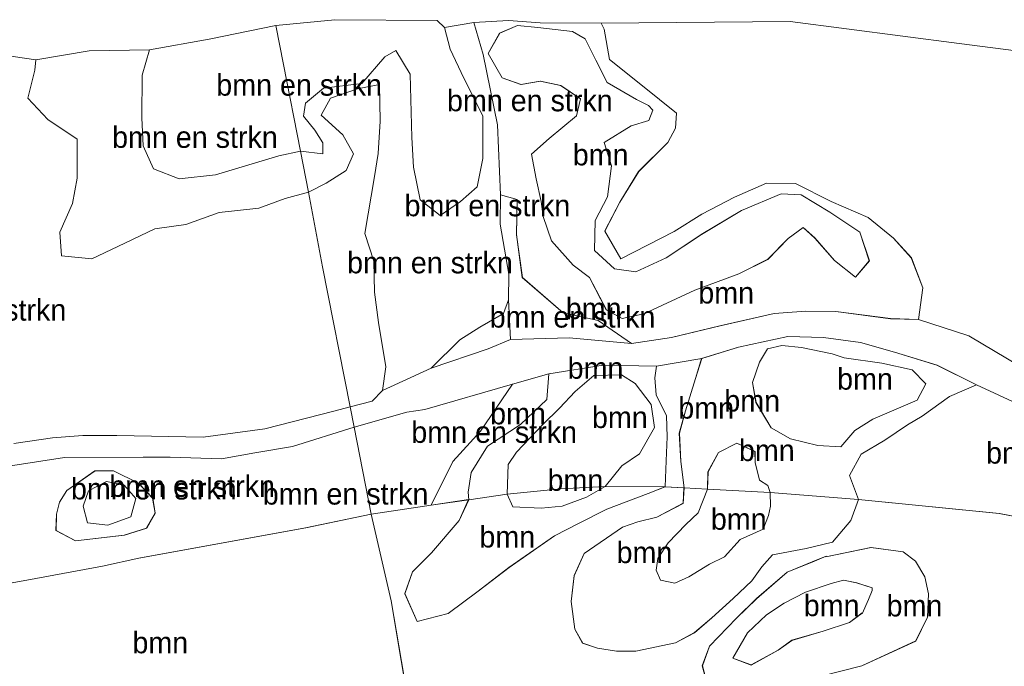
# Model space of a CAD drawing. Header units: millimetres. Extents: x 180000 to 190000, y 466229 to 468626.
# Tile 28 of 202: x 180640 to 180754, y 467892 to 467967. Entities that reach past the tile are written whole.
import ezdxf
from ezdxf.enums import TextEntityAlignment as Align

# ---------------------------------------------------------------- set-up
doc = ezdxf.new("R2010")
doc.units = ezdxf.units.MM
for name, color, linetype, lineweight in [('af-bs-rasterhekwerk', 8, 'hekwerk', 18), ('bp-b5-bomenstruiken', 93, 'Continuous', 18), ('bp-b5-boom', 93, 'Continuous', 18), ('gw-bs-kruinlijn', 93, 'Continuous', 18), ('gw-bs-teenlijn', 93, 'Continuous', 18), ('kd-bs-opnamedtmgrens', 173, 'Continuous', 18), ('og-bs-hulpgeometrie', 53, 'Continuous', 18), ('vh-b5-verh_soort', 8, 'Continuous', 18)]:
    doc.layers.add(name, color=color, linetype=linetype, lineweight=lineweight)
doc.styles.add('rtw_iso', font='iso-rtw.shx')
doc.linetypes.add('hekwerk', pattern='A,7,-1.5,[1,RTW.shx,S=0.75,R=0,X=0,Y=0],-1.5', length=10)

# ---------------------------------------------------------------- blocks, each defined once
blk = doc.blocks.new('dtbattr-r')
at = {"style": 'rtw_iso'}
blk.add_attdef('TAG', text='', height=2.5, dxfattribs=at).set_placement((0, 0), align=Align.MIDDLE_CENTER)
blk = doc.blocks.new('d33az_ACAD_1_FMEBLOCK73')
at = {"layer": 'bp-b5-bomenstruiken'}
for points in [[(0.92, 4.07, 29.43), (3.84, 2.64, 29.24), (5.49, 0.91, 29.29), (5.79, -0.84, 29.38), (4.79, -2.61, 29.43), (2.18, -3.43, 29.42), (-3.5, -4.08, 29.34), (-5.79, -2.87, 29.34), (-5.74, -0.95, 29.35), (-5.38, 0.42, 29.37), (-4.53, 1.8, 29.37), (-1.24, 4.08, 29.37)], [(-2.12, -1.98, 29.98), (0.27, -2.27, 30), (2.95, -1.26, 30), (3.52, 0.86, 30.02), (2.17, 2.42, 30.04), (0.1, 2.86, 30.1), (-2.01, 1.75, 29.98), (-2.63, -0.05, 29.98)]]:
    blk.add_polyline3d(points, close=True, dxfattribs=at)
blk = doc.blocks.new('d33az_ACAD_1_FMEBLOCK75')
at = {"layer": 'bp-b5-boom'}
for points in [[(10.23, 8.29, 29.57), (11.67, 7.2, 29.57), (12.76, 5.38, 29.56), (13.18, 3.39, 29.53), (13.08, 0.67, 29.5), (11.72, -2.12, 29.51), (5.43, -5, 29.57), (0.68, -6.22, 29.58), (-3.36, -7.24, 29.56), (-5.75, -8.13, 29.58), (-8.83, -8.79, 29.64), (-10.7, -8.55, 29.67), (-12.46, -7.67, 29.67), (-13.18, -5.02, 29.61), (-12.36, -2.72, 29.58), (-9.19, 0.53, 29.65), (-6.88, 2.82, 29.59), (-3.29, 5.92, 29.54), (-0.35, 7.1, 29.52), (1.28, 7.77, 29.58), (1.22, 7.69, 29.58), (6.49, 8.79, 29.57)], [(-9.63, -4.13, 30.05), (-7.48, -4.92, 30.06), (-4.34, -3.17, 30.06), (-2.73, -2.04, 30.11), (0.9, -0.95, 30.16), (3.98, 0.04, 30.19), (5.45, 1.15, 30.09), (5.46, 1.06, 30.08), (6.22, 2.74, 30.08), (6.62, 3.76, 30.08), (6.62, 4.09, 30.08), (4.82, 4.69, 30.08), (3.28, 4.97, 30.08), (1.83, 4.58, 30.07), (-1.16, 3.58, 30.04), (-3.63, 2.28, 30.02), (-5.7, 0.92, 30), (-7.93, -1.17, 30.03)]]:
    blk.add_polyline3d(points, close=True, dxfattribs=at)
blk = doc.blocks.new('d33az_ACAD_1_FMEBLOCK96')
at = {"layer": 'bp-b5-boom'}
for points in [[(-11.33, 18.54, 29.18), (-10.97, 17.83, 29.18), (-10.36, 14.28, 29.23), (-6.49, 11.21, 29.28), (-2.56, 8.04, 29.39), (-2.64, 6.27, 29.39), (-3.56, 4.61, 29.41), (-6.95, 1.21, 29.48), (-9.16, -2.36, 29.34), (-10.89, -5.72, 29.37), (-9.03, -8.98, 29.42), (-2.82, -5.78, 29.51), (0.4, -3.77, 29.54), (4.24, -1.79, 29.54), (7.96, -0.15, 29.52), (11.32, -0.16, 29.5), (15.49, -2.29, 29.39), (19.81, -4.14, 29.43), (22.77, -6.55, 29.49), (24.85, -8.85, 29.48), (26.18, -12.35, 29.45), (25.7, -16.06, 29.47), (22.42, -15.95, 29.47), (16.06, -15.13, 29.28), (12.55, -15.07, 29.37), (8.85, -15.36, 29.46), (2.54, -16.77, 29.43), (-3.12, -18.13, 29.43), (-7.79, -18.85, 29.44), (-11.68, -16.18, 29.37), (-15.78, -15.27, 29.33), (-20.52, -11.15, 29.22), (-21.21, -6.15, 29.21), (-21.14, -2.05, 29.17), (-23.07, -1.51, 29.26), (-23.41, 6.66, 29.42), (-25.1, 14.89, 29.65), (-26.18, 18.62, 29.2), (-22.12, 18.85, 29.4), (-18.44, 18.55, 29.59)], [(-22.87, 12.14, 29.64), (-20.67, 11.36, 29.52), (-18.42, 11.77, 29.48), (-16.05, 11.25, 29.49), (-13.73, 9.71, 29.58), (-14.2, 7.72, 29.66), (-17.39, 5.07, 29.73), (-19.44, 3.26, 29.75), (-18.9, 0.38, 29.75), (-18.31, -2.27, 29.79), (-18.09, -4.02, 29.82), (-17.11, -6.87, 29.82), (-14.59, -9.7, 29.81), (-12.7, -11.15, 29.88), (-10.72, -14.92, 29.98), (-8.87, -15.91, 29.96), (-6.34, -15.38, 29.98), (-0.42, -12.64, 30), (4.72, -10.73, 29.98), (8.11, -9.03, 29.96), (10.48, -6.61, 29.95), (12.22, -5.31, 29.87), (13.59, -6.54, 29.82), (15.88, -9.18, 29.82), (18.35, -11.12, 29.88), (19.95, -9.19, 29.9), (18.85, -5.86, 29.92), (15.34, -3.52, 29.95), (11.98, -1.49, 30.02), (9.67, -1.39, 30.1), (5.04, -3.31, 30.03), (0.36, -6.14, 29.9), (-3.73, -8.86, 29.93), (-7.27, -10.48, 29.89), (-9.78, -10.12, 29.84), (-12.12, -7.99, 29.82), (-12.01, -4.48, 29.79), (-10.58, -1.72, 29.76), (-10.14, 1.88, 29.75), (-10.98, 4.61, 29.7), (-7.82, 6.55, 29.66), (-5.77, 7.18, 29.66), (-5.3, 8.37, 29.66), (-5.8, 8.94, 29.66), (-7.21, 9.62, 29.66), (-10.63, 11.61, 29.62), (-11.95, 14.23, 29.55), (-13.18, 16.69, 29.55), (-14.66, 17.54, 29.57), (-18.72, 18.02, 29.63), (-21.08, 18.26, 29.63), (-23.16, 17.36, 29.64), (-24.5, 14.98, 29.65)]]:
    blk.add_polyline3d(points, close=True, dxfattribs=at)
blk = doc.blocks.new('d33az_ACAD_1_FMEBLOCK97')
at = {"layer": 'bp-b5-boom'}
blk.add_polyline3d([(-183.52, 6.24, 29.72), (-185.89, 20.2, 29.22), (-188.21, 30.28, 29.2), (-181.2, 31.36, 29.4), (-176.84, 31.99, 29.57), (-177.95, 29.54, 29.29), (-181.17, 25.79, 29.3), (-183.4, 23.55, 29.29), (-184.28, 21.02, 29.29), (-182.85, 17.78, 29.28), (-179.22, 18.7, 29.28), (-175.74, 21.29, 29.29), (-172.13, 24.07, 29.32), (-166.81, 27.78, 29.35), (-164.03, 29.22, 29.33), (-160.71, 30.87, 29.33), (-155.91, 32.71, 29.39), (-153.94, 33.47, 29.73), (-151.72, 33.35, 29.76), (-151.8, 31.56, 29.55), (-154.87, 29.96, 29.39), (-157.12, 29.39, 29.36), (-158.91, 28.77, 29.36), (-163.38, 25.69, 29.39), (-164.53, 23.12, 29.39), (-164.89, 20.11, 29.42), (-164.44, 16.88, 29.48), (-163.54, 15.24, 29.52), (-161.79, 14.66, 29.54), (-159.6, 14.3, 29.55), (-157.33, 14.31, 29.55), (-152.71, 15.27, 29.6), (-150.51, 16.47, 29.6), (-148.47, 18.2, 29.63), (-145.98, 20.47, 29.68), (-143.82, 22.53, 29.67), (-142.63, 24.15, 29.62), (-141.41, 25.53, 29.57), (-137.45, 26.29, 29.56), (-134.41, 27.04, 29.59), (-132.26, 29.54, 29.61), (-131.38, 32.01, 29.64), (-114.94, 30.37, 29.73), (-103.56, 28.19, 29.86)], dxfattribs=at)
blk.add_polyline3d([(-147.1, 9.06, 29.67), (-145.23, 8.82, 29.64), (-142.15, 9.48, 29.58), (-139.76, 10.37, 29.56), (-135.72, 11.4, 29.58), (-130.97, 12.61, 29.57), (-124.68, 15.5, 29.51), (-123.32, 18.29, 29.5), (-123.22, 21, 29.53), (-123.64, 22.99, 29.56), (-124.73, 24.81, 29.57), (-126.17, 25.91, 29.57), (-129.91, 26.41, 29.57), (-135.18, 25.31, 29.58), (-135.12, 25.39, 29.58), (-136.75, 24.72, 29.52), (-139.69, 23.54, 29.54), (-143.28, 20.44, 29.59), (-145.59, 18.15, 29.65), (-148.76, 14.89, 29.58), (-149.58, 12.6, 29.61), (-148.86, 9.95, 29.67)], close=True, dxfattribs=at)
blk = doc.blocks.new('d33az_ACAD_1_FMEBLOCK115')
at = {"layer": 'bp-b5-bomenstruiken'}
for points in [[(30.25, 9.77, 29.35), (32.22, -0.38, 29.2), (24.58, -1.96, 29.16), (5.11, -5.49, 29.34), (0.88, -6.43, 29.61), (-6.89, -7.89, 29.59), (-17.36, -9.77, 29.36), (-17.88, -7.47, 29.37), (-20.4, -6.35, 29.37), (-22.81, -7.3, 29.37), (-26.89, -7.75, 29.43), (-28.04, -6.7, 29.4), (-27.33, -4.89, 29.37), (-27.4, -2.64, 29.39), (-28.17, -0.53, 29.41), (-29.65, 0.58, 29.33), (-31.08, 1.14, 29.31), (-32.22, 1.84, 29.08), (-27.08, 1.07, 29.24), (-22.94, 1.71, 29.23), (-19.07, 2.31, 29.19), (-14.19, 4.23, 29.11), (-10.08, 5.23, 29.19), (-3.53, 6.25, 29.23), (5.65, 6.27, 29.28), (8.77, 6.27, 29.25), (14.76, 6.1, 29.23), (18.66, 6.77, 29.27), (23.04, 7.54, 29.3)], [(-3.28, 2.4, 29.37), (-4.13, 1.02, 29.37), (-4.49, -0.35, 29.35), (-4.54, -2.27, 29.34), (-2.25, -3.48, 29.34), (3.43, -2.83, 29.42), (6.04, -2.01, 29.43), (7.04, -0.24, 29.38), (6.74, 1.51, 29.29), (5.09, 3.24, 29.24), (2.17, 4.67, 29.43), (0.01, 4.68, 29.37)]]:
    blk.add_polyline3d(points, close=True, dxfattribs=at)
blk = doc.blocks.new('d33az_ACAD_1_FMEBLOCK140')
at = {"layer": 'bp-b5-boom'}
for points in [[(3.81, 8.82, 29.37), (7.75, 7.67, 29.4), (12.72, 6.14, 29.41), (17.34, 3.86, 29.43), (14.17, 2.49, 29.49), (11, 0.2, 29.49), (9.29, -0.81, 29.5), (6.62, -2.59, 29.47), (3.88, -4.23, 29.47), (2.51, -6.72, 29.51), (3.55, -9.51, 29.64), (-6.72, -8.69, 29.87), (-7, -7.88, 29.96), (-7.98, -7.27, 29.96), (-8.48, -5.2, 29.96), (-8.51, -3.93, 29.93), (-10.64, -2.93, 29.92), (-12.77, -4.05, 29.92), (-13.99, -6.28, 29.89), (-14.04, -8.31, 29.79), (-16.78, -8.17, 29.76), (-17.16, -5.09, 29.52), (-17.34, -1.76, 29.49), (-16.61, 0.83, 29.48), (-15.43, 4.59, 29.47), (-14.73, 6.94, 29.25), (-10.45, 8.27, 29.26), (-4.67, 9.51, 29.3), (-0.52, 9.4, 29.3)], [(-4.35, -2.42, 30.08), (-1.19, -3.21, 30.05), (1.51, -3.36, 29.95), (3.13, -1.47, 29.85), (5.25, -0.14, 29.81), (10.39, 2.07, 29.78), (11.43, 3.97, 29.85), (9.84, 5.61, 29.81), (6.28, 6.39, 29.76), (1.89, 7.01, 29.63), (0.49, 7.47, 29.63), (-3.09, 8.2, 29.65), (-5.37, 8.45, 29.65), (-7.06, 8.08, 29.65), (-8, 6.5, 29.94), (-8.8, 4.13, 30.04), (-8.39, 1.81, 30.06), (-6.64, -1.16, 30.07)]]:
    blk.add_polyline3d(points, close=True, dxfattribs=at)

msp = doc.modelspace()

# ---------------------------------------------------------------- linework, layer by layer
at = {"layer": 'af-bs-rasterhekwerk'}
for points in [[(180692.02, 467911.07, 29.57), (180696.5, 467911.72, 29.75), (180702.73, 467912.33, 29.97), (180707.95, 467912.61, 29.76), (180714.92, 467912.56, 29.73), (180717.14, 467912.44, 29.76)], [(180717.14, 467912.44, 29.76), (180719.88, 467912.3, 29.79)], [(180719.88, 467912.3, 29.79), (180727.2, 467911.92, 29.87), (180737.48, 467911.1, 29.64), (180753.92, 467909.46, 29.73), (180765.29, 467907.28, 29.86)], [(180680.65, 467909.37, 29.2), (180687.65, 467910.45, 29.4)], [(180687.65, 467910.45, 29.4), (180692.02, 467911.07, 29.57)], [(180680.65, 467909.37, 29.2), (180673.01, 467907.79, 29.16), (180653.54, 467904.26, 29.34), (180649.3, 467903.32, 29.61), (180641.53, 467901.86, 29.59), (180631.07, 467899.98, 29.36), (180615.46, 467897.07, 29.83)]]:
    msp.add_polyline3d(points, dxfattribs=at)
at = {"layer": 'bp-b5-bomenstruiken'}
for points in [[(180689.85, 467963.65, 29.53), (180691.45, 467960.25, 29.63), (180693.67, 467955.86, 29.64), (180693.67, 467950.86, 29.6), (180693.02, 467947.58, 29.66), (180691.07, 467945.85, 29.72), (180688.69, 467944.21, 29.76), (180686.37, 467946.05, 29.78), (180685.59, 467949.87, 29.83), (180685.37, 467953.32, 29.79), (180685.18, 467960.73, 29.69), (180683.53, 467963.49, 29.61), (180682.25, 467962.73, 29.51), (180679.55, 467959.63, 29.54), (180675.09, 467959.07, 29.53), (180672.98, 467957.35, 29.58), (180672.77, 467955.81, 29.68), (180674.07, 467954.18, 29.73), (180675, 467952.69, 29.82), (180675.01, 467951.42, 29.83), (180672.39, 467951.72, 29.99), (180670.41, 467961.85, 29.61), (180669.52, 467966.41, 29.28), (180676.4, 467967.07, 29.33), (180688.35, 467966.98, 29.43), (180689.18, 467966.17, 29.53)], [(180695.73, 467946.63, 29.26), (180695.68, 467943.21, 29.35), (180696.69, 467937.39, 29.35), (180696.68, 467934.4, 29.38), (180696.07, 467932.81, 29.4), (180693.33, 467931.19, 29.31), (180691, 467929.72, 29.27), (180687.65, 467926.4, 29.52), (180681.97, 467923.81, 29.22), (180682.36, 467926.57, 29.17), (180681.51, 467931.73, 29.14), (180681.02, 467935.29, 29.13), (180680.95, 467938.92, 29.16), (180679.92, 467942.13, 29.24), (180681.05, 467948.77, 29.44), (180681.48, 467951.46, 29.41), (180681.69, 467955.23, 29.37), (180681.62, 467959.52, 29.33), (180679.06, 467959.02, 29.25), (180675.92, 467957.91, 29.24), (180674.83, 467955.95, 29.24), (180677.35, 467953.64, 29.25), (180678.57, 467951.44, 29.25), (180677.74, 467949.49, 29.27), (180675.4, 467948.02, 29.35), (180673.32, 467946.94, 29.35), (180672.39, 467951.72, 29.99), (180675.01, 467951.42, 29.83), (180675, 467952.69, 29.82), (180674.07, 467954.18, 29.73), (180672.77, 467955.81, 29.68), (180672.98, 467957.35, 29.58), (180675.09, 467959.07, 29.53), (180679.55, 467959.63, 29.54), (180682.25, 467962.73, 29.51), (180683.53, 467963.49, 29.61), (180685.18, 467960.73, 29.69), (180685.37, 467953.32, 29.79), (180685.59, 467949.87, 29.83), (180686.37, 467946.05, 29.78), (180688.69, 467944.21, 29.76), (180691.07, 467945.85, 29.72), (180693.02, 467947.58, 29.66), (180693.67, 467950.86, 29.6), (180693.67, 467955.86, 29.64), (180691.45, 467960.25, 29.63), (180689.85, 467963.65, 29.53), (180689.18, 467966.17, 29.53), (180692.62, 467966.76, 29.2), (180693.7, 467963.03, 29.65), (180695.38, 467954.8, 29.42)], [(180662.47, 467948.96, 30.04), (180658.26, 467948.51, 30.03), (180655.27, 467949.68, 30.03), (180654.04, 467952.35, 30.01), (180653.88, 467955.62, 29.97), (180653.92, 467960.6, 29.92), (180654.79, 467963.55, 29.87), (180661.77, 467964.79, 29.4), (180669.52, 467966.41, 29.28), (180670.41, 467961.85, 29.61), (180672.39, 467951.72, 29.99), (180669.87, 467951.19, 30.07)], [(180655.27, 467949.68, 30.03), (180658.26, 467948.51, 30.03), (180662.47, 467948.96, 30.04), (180669.87, 467951.19, 30.07), (180672.39, 467951.72, 29.99), (180673.32, 467946.94, 29.35), (180670.62, 467946.22, 29.26), (180667.55, 467945.07, 29.21), (180662.93, 467944.56, 29.08), (180659.02, 467943.19, 29.05), (180655.43, 467942.66, 29.05), (180651.1, 467940.61, 28.93), (180648.05, 467939.19, 28.93), (180644.54, 467939.54, 28.95), (180644.34, 467942.27, 28.97), (180645.8, 467945.63, 29.05), (180646.34, 467948.57, 29.15), (180646.37, 467953.14, 29.23), (180642.95, 467955.42, 29.17), (180640.6, 467957.91, 29.26), (180641.41, 467961.17, 29.29), (180641.54, 467962.41, 29.3), (180647.74, 467963.44, 29.22), (180654.79, 467963.55, 29.87), (180653.92, 467960.6, 29.92), (180653.88, 467955.62, 29.97), (180654.04, 467952.35, 30.01)], [(180680.78, 467922.57, 29.22), (180678.2, 467921.89, 29.32), (180674.95, 467938.25, 29.01), (180673.32, 467946.94, 29.35), (180675.4, 467948.02, 29.35), (180677.74, 467949.49, 29.27), (180678.57, 467951.44, 29.25), (180677.35, 467953.64, 29.25), (180674.83, 467955.95, 29.24), (180675.92, 467957.91, 29.24), (180679.06, 467959.02, 29.25), (180681.62, 467959.52, 29.33), (180681.69, 467955.23, 29.37), (180681.48, 467951.46, 29.41), (180681.05, 467948.77, 29.44), (180679.92, 467942.13, 29.24), (180680.95, 467938.92, 29.16), (180681.02, 467935.29, 29.13), (180681.51, 467931.73, 29.14), (180682.36, 467926.57, 29.17), (180681.97, 467923.81, 29.22)], [(180694.31, 467928.67, 29.55), (180687.65, 467926.4, 29.52), (180691, 467929.72, 29.27), (180693.33, 467931.19, 29.31), (180696.07, 467932.81, 29.4), (180696.68, 467934.4, 29.38), (180696.89, 467929.78, 29.52)], [(180687.65, 467910.45, 29.4), (180680.65, 467909.37, 29.2), (180678.67, 467919.52, 29.35), (180684.8, 467921.27, 29.12), (180686.91, 467921.61, 29.13), (180697.14, 467924.54, 29.43), (180693.4, 467919.07, 29.3), (180690.18, 467915.51, 29.3)], [(180652.62, 467909.09, 30), (180649.95, 467908.08, 30), (180647.55, 467908.38, 29.98), (180647.05, 467910.3, 29.98), (180647.66, 467912.1, 29.98), (180649.77, 467913.21, 30.1), (180651.85, 467912.77, 30.04), (180653.2, 467911.21, 30.02)]]:
    msp.add_polyline3d(points, close=True, dxfattribs=at)
msp.add_polyline3d([(180635.16, 467963.33, 29.17), (180641.54, 467962.41, 29.3), (180641.41, 467961.17, 29.29), (180640.6, 467957.91, 29.26), (180642.95, 467955.42, 29.17), (180646.37, 467953.14, 29.23), (180646.34, 467948.57, 29.15), (180645.8, 467945.63, 29.05), (180644.34, 467942.27, 28.97), (180644.54, 467939.54, 28.95), (180648.05, 467939.19, 28.93), (180651.1, 467940.61, 28.93), (180655.43, 467942.66, 29.05), (180659.02, 467943.19, 29.05), (180662.93, 467944.56, 29.08), (180667.55, 467945.07, 29.21), (180670.62, 467946.22, 29.26), (180673.32, 467946.94, 29.35), (180674.95, 467938.25, 29.01), (180678.2, 467921.89, 29.32), (180676.31, 467921.39, 29.4), (180668.26, 467919.35, 29.42), (180661.06, 467918.37, 29.3), (180650.99, 467918.56, 29.27), (180647, 467918.56, 29.28), (180643.48, 467918.27, 29.24), (180638.97, 467917.64, 29.21)], dxfattribs=at)
at = {"layer": 'bp-b5-boom'}
for points in [[(180759.37, 467924.84, 29.55), (180750.34, 467930.18, 29.39), (180744.49, 467932.08, 29.47), (180744.97, 467935.79, 29.45), (180743.64, 467939.29, 29.48), (180741.57, 467941.59, 29.49), (180738.61, 467944, 29.43), (180734.29, 467945.86, 29.39), (180730.12, 467947.98, 29.5), (180726.76, 467948, 29.52), (180723.04, 467946.36, 29.54), (180719.2, 467944.37, 29.54), (180715.98, 467942.36, 29.51), (180709.77, 467939.16, 29.42), (180707.91, 467942.43, 29.37), (180709.63, 467945.79, 29.34), (180711.84, 467949.35, 29.48), (180715.23, 467952.75, 29.41), (180716.15, 467954.41, 29.39), (180716.24, 467956.18, 29.39), (180712.3, 467959.35, 29.28), (180708.43, 467962.42, 29.23), (180707.83, 467965.98, 29.18), (180707.47, 467966.68, 29.18), (180729.52, 467966.88, 29.24), (180749.21, 467964.28, 29.56), (180764.95, 467962.28, 29.46)], [(180631.07, 467899.98, 29.36), (180641.53, 467901.86, 29.59), (180649.3, 467903.32, 29.61), (180653.54, 467904.26, 29.34), (180673.01, 467907.79, 29.16), (180680.65, 467909.37, 29.2), (180682.97, 467899.29, 29.22), (180685.34, 467885.33, 29.72), (180684.79, 467885.25, 29.72), (180670.45, 467882.93, 29.71), (180667.77, 467884.9, 29.71), (180664.37, 467887.42, 29.71), (180662.99, 467885.63, 29.71), (180667.37, 467882.48, 29.72), (180653.94, 467880.26, 29.62), (180653.75, 467881.37, 29.62), (180652.55, 467881.13, 29.62), (180652.69, 467880.07, 29.62), (180643.13, 467878.55, 29.62), (180642.09, 467884.37, 29.62), (180639.66, 467883.99, 29.62), (180640.49, 467878.04, 29.64), (180626.12, 467875.43, 29.64)]]:
    msp.add_polyline3d(points, dxfattribs=at)
for points in [[(180706.85, 467962.37, 29.55), (180708.17, 467959.75, 29.62), (180711.59, 467957.76, 29.66), (180713, 467957.08, 29.66), (180713.5, 467956.52, 29.66), (180713.03, 467955.32, 29.66), (180710.98, 467954.69, 29.66), (180707.81, 467952.75, 29.7), (180708.66, 467950.03, 29.75), (180708.21, 467946.42, 29.76), (180706.78, 467943.66, 29.79), (180706.68, 467940.15, 29.82), (180709.01, 467938.02, 29.84), (180711.53, 467937.66, 29.89), (180715.06, 467939.28, 29.93), (180719.15, 467942, 29.9), (180723.84, 467944.83, 30.03), (180728.46, 467946.75, 30.1), (180730.78, 467946.65, 30.02), (180734.13, 467944.62, 29.95), (180737.65, 467942.28, 29.92), (180738.74, 467938.95, 29.9), (180737.15, 467937.02, 29.88), (180734.68, 467938.96, 29.82), (180732.39, 467941.61, 29.82), (180731.02, 467942.83, 29.87), (180729.27, 467941.53, 29.95), (180726.9, 467939.12, 29.96), (180723.52, 467937.41, 29.98), (180718.38, 467935.5, 30), (180712.46, 467932.77, 29.98), (180709.92, 467932.23, 29.96), (180708.07, 467933.22, 29.98), (180706.1, 467936.99, 29.88), (180704.21, 467938.45, 29.81), (180701.68, 467941.27, 29.82), (180700.71, 467944.12, 29.82), (180700.49, 467945.88, 29.79), (180699.89, 467948.52, 29.75), (180699.35, 467951.4, 29.75), (180701.41, 467953.21, 29.73), (180704.59, 467955.86, 29.66), (180705.07, 467957.85, 29.58), (180702.74, 467959.39, 29.49), (180700.37, 467959.91, 29.48), (180698.12, 467959.5, 29.52), (180695.93, 467960.28, 29.64), (180694.3, 467963.12, 29.65), (180695.63, 467965.5, 29.64), (180697.72, 467966.4, 29.63), (180700.08, 467966.16, 29.63), (180704.14, 467965.68, 29.57), (180705.62, 467964.83, 29.55)], [(180707.11, 467931.96, 29.37), (180711, 467929.3, 29.44), (180703.74, 467929.97, 29.48), (180696.89, 467929.78, 29.52), (180696.68, 467934.4, 29.38), (180696.69, 467937.39, 29.35), (180695.68, 467943.21, 29.35), (180695.73, 467946.63, 29.26), (180697.66, 467946.09, 29.17), (180697.58, 467942, 29.21), (180698.27, 467936.99, 29.22), (180703.02, 467932.88, 29.33)], [(180737.05, 467919.14, 29.85), (180735.43, 467917.25, 29.95), (180732.73, 467917.4, 30.05), (180729.57, 467918.19, 30.08), (180727.29, 467919.45, 30.07), (180725.54, 467922.42, 30.06), (180725.13, 467924.74, 30.04), (180725.93, 467927.11, 29.94), (180726.86, 467928.69, 29.65), (180728.55, 467929.06, 29.65), (180730.84, 467928.81, 29.65), (180734.42, 467928.08, 29.63), (180735.82, 467927.62, 29.63), (180740.2, 467927, 29.76), (180743.76, 467926.22, 29.81), (180745.35, 467924.58, 29.85), (180744.32, 467922.68, 29.78), (180739.17, 467920.47, 29.81)], [(180713.94, 467926.66, 29.28), (180713.74, 467925.27, 29.43), (180713.89, 467923.29, 29.43), (180715.09, 467920.87, 29.53), (180715.17, 467918.4, 29.59), (180715.04, 467915.61, 29.61), (180714.92, 467912.56, 29.73), (180707.95, 467912.61, 29.76), (180709.9, 467915.03, 29.85), (180711.96, 467916.44, 29.94), (180713.7, 467919.48, 29.96), (180713.29, 467922.17, 29.92), (180711.42, 467924.62, 29.97), (180709.85, 467925.64, 29.92), (180706.6, 467925.55, 29.9), (180704.43, 467923.7, 29.9), (180702.63, 467921.74, 29.88), (180700.67, 467919.83, 29.88), (180697.58, 467916.63, 29.88), (180696.61, 467915.18, 29.88), (180696.5, 467911.72, 29.75), (180692.02, 467911.07, 29.57), (180691.95, 467911.94, 29.36), (180692.32, 467914.25, 29.38), (180694.2, 467917.3, 29.42), (180698.08, 467919.83, 29.37), (180701.15, 467922.77, 29.41), (180701.38, 467925.76, 29.55), (180707.7, 467926.77, 29.51)], [(180716.76, 467915.52, 29.52), (180717.14, 467912.44, 29.76), (180714.92, 467912.56, 29.73), (180715.04, 467915.61, 29.61), (180715.17, 467918.4, 29.59), (180715.09, 467920.87, 29.53), (180713.89, 467923.29, 29.43), (180713.74, 467925.27, 29.43), (180713.94, 467926.66, 29.28), (180719.2, 467927.55, 29.25), (180718.49, 467925.2, 29.47), (180717.31, 467921.44, 29.48), (180716.59, 467918.85, 29.49)], [(180692.02, 467911.07, 29.57), (180687.65, 467910.45, 29.4), (180690.18, 467915.51, 29.3), (180693.4, 467919.07, 29.3), (180697.14, 467924.54, 29.43), (180701.38, 467925.76, 29.55), (180701.15, 467922.77, 29.41), (180698.08, 467919.83, 29.37), (180694.2, 467917.3, 29.42), (180692.32, 467914.25, 29.38), (180691.95, 467911.94, 29.36)], [(180702.73, 467912.33, 29.97), (180696.5, 467911.72, 29.75), (180696.61, 467915.18, 29.88), (180697.58, 467916.63, 29.88), (180700.67, 467919.83, 29.88), (180702.63, 467921.74, 29.88), (180704.43, 467923.7, 29.9), (180706.6, 467925.55, 29.9), (180709.85, 467925.64, 29.92), (180711.42, 467924.62, 29.97), (180713.29, 467922.17, 29.92), (180713.7, 467919.48, 29.96), (180711.96, 467916.44, 29.94), (180709.9, 467915.03, 29.85), (180707.95, 467912.61, 29.76)], [(180773.81, 467912.16, 29.76), (180775.81, 467908.06, 30.01), (180776.7, 467907.01, 30.01), (180777.81, 467904.58, 29.79), (180768.32, 467906.63, 29.84), (180768.64, 467911.48, 30.05), (180766.71, 467908.94, 30), (180765.29, 467907.28, 29.86), (180753.92, 467909.46, 29.73), (180737.48, 467911.1, 29.64), (180736.43, 467913.89, 29.51), (180737.81, 467916.38, 29.47), (180740.54, 467918.02, 29.47), (180743.21, 467919.8, 29.5), (180744.93, 467920.81, 29.49), (180748.09, 467923.1, 29.49), (180751.26, 467924.47, 29.43), (180758.54, 467921.08, 29.55), (180767.89, 467914.56, 29.72), (180770.46, 467913.11, 29.75)], [(180726.92, 467912.73, 29.96), (180727.2, 467911.92, 29.87), (180719.88, 467912.3, 29.79), (180719.94, 467914.33, 29.89), (180721.16, 467916.56, 29.92), (180723.28, 467917.68, 29.92), (180725.42, 467916.68, 29.93), (180725.45, 467915.41, 29.96), (180725.94, 467913.34, 29.96)], [(180712.95, 467911.79, 29.39), (180708.15, 467909.96, 29.33), (180704.83, 467908.31, 29.33), (180702.04, 467906.87, 29.35), (180696.73, 467903.16, 29.32), (180693.11, 467900.38, 29.29), (180689.64, 467897.79, 29.28), (180686.01, 467896.87, 29.28), (180684.58, 467900.1, 29.29), (180685.45, 467902.64, 29.29), (180687.68, 467904.88, 29.3), (180690.9, 467908.63, 29.29), (180692.02, 467911.07, 29.57), (180696.5, 467911.72, 29.75), (180697.15, 467910.24, 29.65), (180700.46, 467910.1, 29.59), (180702.92, 467910.32, 29.62), (180705.76, 467911.35, 29.64), (180707.95, 467912.61, 29.76), (180714.92, 467912.56, 29.73)], [(180702.92, 467910.32, 29.62), (180700.46, 467910.1, 29.59), (180697.15, 467910.24, 29.65), (180696.5, 467911.72, 29.75), (180702.73, 467912.33, 29.97), (180707.95, 467912.61, 29.76), (180705.76, 467911.35, 29.64)], [(180714.41, 467901.68, 30.49), (180716.08, 467901.33, 30.31), (180717.7, 467902.06, 30.2), (180720.12, 467903.55, 30.17), (180721.86, 467904.4, 30.1), (180723.7, 467906.43, 29.99), (180726.37, 467907.65, 29.93), (180726.98, 467909.21, 30.01), (180727.23, 467910.32, 30.01), (180727.2, 467911.92, 29.87), (180737.48, 467911.1, 29.64), (180736.59, 467908.63, 29.61), (180734.45, 467906.12, 29.59), (180731.4, 467905.38, 29.56), (180727.44, 467904.62, 29.57), (180726.22, 467903.23, 29.62), (180725.04, 467901.61, 29.67), (180722.87, 467899.56, 29.68), (180720.39, 467897.29, 29.63), (180718.35, 467895.55, 29.6), (180716.14, 467894.36, 29.6), (180711.53, 467893.4, 29.55), (180709.25, 467893.39, 29.55), (180707.06, 467893.75, 29.54), (180705.32, 467894.33, 29.52), (180704.41, 467895.97, 29.48), (180703.97, 467899.19, 29.42), (180704.33, 467902.2, 29.39), (180705.48, 467904.78, 29.39), (180709.94, 467907.86, 29.36), (180711.74, 467908.48, 29.36), (180713.98, 467909.05, 29.39), (180717.05, 467910.64, 29.55), (180717.14, 467912.44, 29.76), (180719.88, 467912.3, 29.79), (180718.78, 467909.54, 29.9), (180717.35, 467908.17, 30.1), (180715.27, 467906.05, 30.77), (180714.09, 467904.22, 30.81), (180713.88, 467902.83, 30.66)], [(180717.7, 467902.06, 30.2), (180716.08, 467901.33, 30.31), (180714.41, 467901.68, 30.49), (180713.88, 467902.83, 30.66), (180714.09, 467904.22, 30.81), (180715.27, 467906.05, 30.77), (180717.35, 467908.17, 30.1), (180718.78, 467909.54, 29.9), (180719.88, 467912.3, 29.79), (180727.2, 467911.92, 29.87), (180727.23, 467910.32, 30.01), (180726.98, 467909.21, 30.01), (180726.37, 467907.65, 29.93), (180723.7, 467906.43, 29.99), (180721.86, 467904.4, 30.1), (180720.12, 467903.55, 30.17)], [(180738.67, 467899.44, 30.08), (180737.92, 467897.77, 30.08), (180737.9, 467897.86, 30.09), (180736.44, 467896.74, 30.19), (180733.35, 467895.75, 30.16), (180729.72, 467894.67, 30.11), (180728.11, 467893.53, 30.06), (180724.97, 467891.79, 30.06), (180722.82, 467892.57, 30.05), (180724.53, 467895.53, 30.03), (180726.75, 467897.62, 30), (180728.82, 467898.98, 30.02), (180731.3, 467900.29, 30.04), (180734.29, 467901.29, 30.07), (180735.74, 467901.67, 30.08), (180737.28, 467901.39, 30.08), (180739.08, 467900.79, 30.08), (180739.07, 467900.46, 30.08)]]:
    msp.add_polyline3d(points, close=True, dxfattribs=at)
at = {"layer": 'gw-bs-kruinlijn'}
for points in [[(180689.18, 467966.17, 29.53), (180689.85, 467963.65, 29.53), (180691.45, 467960.25, 29.63), (180693.67, 467955.86, 29.64), (180693.67, 467950.86, 29.6), (180693.02, 467947.58, 29.66), (180691.07, 467945.85, 29.72), (180688.69, 467944.21, 29.76), (180686.37, 467946.05, 29.78), (180685.59, 467949.87, 29.83), (180685.37, 467953.32, 29.79), (180685.18, 467960.73, 29.69), (180683.53, 467963.49, 29.61), (180682.25, 467962.73, 29.51), (180679.55, 467959.63, 29.54), (180675.09, 467959.07, 29.53), (180672.98, 467957.35, 29.58), (180672.77, 467955.81, 29.68), (180674.07, 467954.18, 29.73), (180675, 467952.69, 29.82), (180675.01, 467951.42, 29.83), (180672.39, 467951.72, 29.99)], [(180711.53, 467937.66, 29.89), (180715.06, 467939.28, 29.93), (180719.15, 467942, 29.9), (180723.84, 467944.83, 30.03), (180728.46, 467946.75, 30.1), (180730.78, 467946.65, 30.02), (180734.13, 467944.62, 29.95), (180737.65, 467942.28, 29.92), (180738.74, 467938.95, 29.9), (180737.15, 467937.02, 29.88), (180734.68, 467938.96, 29.82), (180732.39, 467941.61, 29.82), (180731.02, 467942.83, 29.87), (180729.27, 467941.53, 29.95), (180726.9, 467939.12, 29.96), (180723.52, 467937.41, 29.98), (180718.38, 467935.5, 30), (180712.46, 467932.77, 29.98), (180709.92, 467932.23, 29.96), (180708.07, 467933.22, 29.98), (180706.1, 467936.99, 29.88), (180704.21, 467938.45, 29.81), (180701.68, 467941.27, 29.82), (180700.71, 467944.12, 29.82), (180700.49, 467945.88, 29.79), (180699.89, 467948.52, 29.75), (180699.35, 467951.4, 29.75), (180701.41, 467953.21, 29.73), (180704.59, 467955.86, 29.66), (180705.07, 467957.85, 29.58), (180702.74, 467959.39, 29.49), (180700.37, 467959.91, 29.48), (180698.12, 467959.5, 29.52), (180695.93, 467960.28, 29.64), (180694.3, 467963.12, 29.65), (180695.63, 467965.5, 29.64), (180697.72, 467966.4, 29.63), (180700.08, 467966.16, 29.63), (180704.14, 467965.68, 29.57), (180705.62, 467964.83, 29.55), (180706.85, 467962.37, 29.55), (180708.17, 467959.75, 29.62), (180711.59, 467957.76, 29.66), (180713, 467957.08, 29.66), (180713.5, 467956.52, 29.66), (180713.03, 467955.32, 29.66), (180710.98, 467954.69, 29.66), (180707.81, 467952.75, 29.7), (180708.66, 467950.03, 29.75), (180708.21, 467946.42, 29.76), (180706.78, 467943.66, 29.79), (180706.68, 467940.15, 29.82), (180709.01, 467938.02, 29.84), (180711.53, 467937.66, 29.89)], [(180672.39, 467951.72, 29.99), (180669.87, 467951.19, 30.07), (180662.47, 467948.96, 30.04), (180658.26, 467948.51, 30.03), (180655.27, 467949.68, 30.03), (180654.04, 467952.35, 30.01), (180653.88, 467955.62, 29.97), (180653.92, 467960.6, 29.92), (180654.79, 467963.55, 29.87)], [(180735.43, 467917.25, 29.95), (180732.73, 467917.4, 30.05), (180729.57, 467918.19, 30.08), (180727.29, 467919.45, 30.07), (180725.54, 467922.42, 30.06), (180725.13, 467924.74, 30.04), (180725.93, 467927.11, 29.94), (180726.86, 467928.69, 29.65), (180728.55, 467929.06, 29.65), (180730.84, 467928.81, 29.65), (180734.42, 467928.08, 29.63), (180735.82, 467927.62, 29.63), (180740.2, 467927, 29.76), (180743.76, 467926.22, 29.81), (180745.35, 467924.58, 29.85), (180744.32, 467922.68, 29.78), (180739.17, 467920.47, 29.81), (180737.05, 467919.14, 29.85), (180735.43, 467917.25, 29.95)], [(180700.46, 467910.1, 29.59), (180697.15, 467910.24, 29.65), (180696.5, 467911.72, 29.75), (180696.61, 467915.18, 29.88), (180697.58, 467916.63, 29.88), (180700.67, 467919.83, 29.88), (180702.63, 467921.74, 29.88), (180704.43, 467923.7, 29.9), (180706.6, 467925.55, 29.9), (180709.85, 467925.64, 29.92), (180711.42, 467924.62, 29.97), (180713.29, 467922.17, 29.92), (180713.7, 467919.48, 29.96), (180711.96, 467916.44, 29.94), (180709.9, 467915.03, 29.85), (180707.95, 467912.61, 29.76), (180705.76, 467911.35, 29.64), (180702.92, 467910.32, 29.62), (180700.46, 467910.1, 29.59)], [(180727.2, 467911.92, 29.87), (180726.92, 467912.73, 29.96), (180725.94, 467913.34, 29.96), (180725.45, 467915.41, 29.96), (180725.42, 467916.68, 29.93), (180723.28, 467917.68, 29.92), (180721.16, 467916.56, 29.92), (180719.94, 467914.33, 29.89), (180719.88, 467912.3, 29.79)], [(180649.77, 467913.21, 30.1), (180647.66, 467912.1, 29.98), (180647.05, 467910.3, 29.98), (180647.55, 467908.38, 29.98), (180649.95, 467908.08, 30), (180652.62, 467909.09, 30), (180653.2, 467911.21, 30.02), (180651.85, 467912.77, 30.04), (180649.77, 467913.21, 30.1)], [(180727.2, 467911.92, 29.87), (180727.23, 467910.32, 30.01), (180726.98, 467909.21, 30.01), (180726.37, 467907.65, 29.93), (180723.7, 467906.43, 29.99), (180721.86, 467904.4, 30.1), (180720.12, 467903.55, 30.17), (180717.7, 467902.06, 30.2), (180716.08, 467901.33, 30.31), (180714.41, 467901.68, 30.49), (180713.88, 467902.83, 30.66), (180714.09, 467904.22, 30.81), (180715.27, 467906.05, 30.77), (180717.35, 467908.17, 30.1), (180718.78, 467909.54, 29.9), (180719.88, 467912.3, 29.79)], [(180735.74, 467901.67, 30.08), (180734.29, 467901.29, 30.07), (180731.3, 467900.29, 30.04), (180728.82, 467898.98, 30.02), (180726.75, 467897.62, 30), (180724.53, 467895.53, 30.03), (180722.82, 467892.57, 30.05), (180724.97, 467891.79, 30.06), (180728.11, 467893.53, 30.06), (180729.72, 467894.67, 30.11), (180733.35, 467895.75, 30.16), (180736.44, 467896.74, 30.19), (180737.9, 467897.86, 30.09), (180737.92, 467897.77, 30.08), (180738.67, 467899.44, 30.08), (180739.07, 467900.46, 30.08), (180739.08, 467900.79, 30.08), (180737.28, 467901.39, 30.08), (180735.74, 467901.67, 30.08)]]:
    msp.add_polyline3d(points, dxfattribs=at)
at = {"layer": 'gw-bs-teenlijn'}
for points in [[(180707.47, 467966.68, 29.18), (180707.83, 467965.98, 29.18), (180708.43, 467962.42, 29.23), (180712.3, 467959.35, 29.28), (180716.24, 467956.18, 29.39), (180716.15, 467954.41, 29.39), (180715.23, 467952.75, 29.41), (180711.84, 467949.35, 29.48), (180709.63, 467945.79, 29.34), (180707.91, 467942.43, 29.37), (180709.77, 467939.16, 29.42), (180715.98, 467942.36, 29.51), (180719.2, 467944.37, 29.54), (180723.04, 467946.36, 29.54), (180726.76, 467948, 29.52), (180730.12, 467947.98, 29.5), (180734.29, 467945.86, 29.39), (180738.61, 467944, 29.43), (180741.57, 467941.59, 29.49), (180743.64, 467939.29, 29.48), (180744.97, 467935.79, 29.45), (180744.49, 467932.08, 29.47)], [(180641.54, 467962.41, 29.3), (180641.41, 467961.17, 29.29), (180640.6, 467957.91, 29.26), (180642.95, 467955.42, 29.17), (180646.37, 467953.14, 29.23), (180646.34, 467948.57, 29.15), (180645.8, 467945.63, 29.05), (180644.34, 467942.27, 28.97), (180644.54, 467939.54, 28.95), (180648.05, 467939.19, 28.93), (180651.1, 467940.61, 28.93), (180655.43, 467942.66, 29.05), (180659.02, 467943.19, 29.05), (180662.93, 467944.56, 29.08), (180667.55, 467945.07, 29.21), (180670.62, 467946.22, 29.26), (180673.32, 467946.94, 29.35)], [(180681.97, 467923.81, 29.22), (180682.36, 467926.57, 29.17), (180681.51, 467931.73, 29.14), (180681.02, 467935.29, 29.13), (180680.95, 467938.92, 29.16), (180679.92, 467942.13, 29.24), (180681.05, 467948.77, 29.44), (180681.48, 467951.46, 29.41), (180681.69, 467955.23, 29.37), (180681.62, 467959.52, 29.33), (180679.06, 467959.02, 29.25), (180675.92, 467957.91, 29.24), (180674.83, 467955.95, 29.24), (180677.35, 467953.64, 29.25), (180678.57, 467951.44, 29.25), (180677.74, 467949.49, 29.27), (180675.4, 467948.02, 29.35), (180673.32, 467946.94, 29.35)], [(180687.65, 467926.4, 29.52), (180691, 467929.72, 29.27), (180693.33, 467931.19, 29.31), (180696.07, 467932.81, 29.4), (180696.68, 467934.4, 29.38), (180696.69, 467937.39, 29.35), (180695.68, 467943.21, 29.35), (180695.73, 467946.63, 29.26), (180697.66, 467946.09, 29.17), (180697.58, 467942, 29.21), (180698.27, 467936.99, 29.22), (180703.02, 467932.88, 29.33), (180707.11, 467931.96, 29.37), (180711, 467929.3, 29.44)], [(180713.94, 467926.66, 29.28), (180713.74, 467925.27, 29.43), (180713.89, 467923.29, 29.43), (180715.09, 467920.87, 29.53), (180715.17, 467918.4, 29.59), (180715.04, 467915.61, 29.61), (180714.92, 467912.56, 29.73), (180712.95, 467911.79, 29.39), (180708.15, 467909.96, 29.33), (180704.83, 467908.31, 29.33), (180702.04, 467906.87, 29.35), (180696.73, 467903.16, 29.32), (180693.11, 467900.38, 29.29), (180689.64, 467897.79, 29.28), (180686.01, 467896.87, 29.28), (180684.58, 467900.1, 29.29), (180685.45, 467902.64, 29.29), (180687.68, 467904.88, 29.3), (180690.9, 467908.63, 29.29)], [(180719.2, 467927.55, 29.25), (180718.49, 467925.2, 29.47), (180717.31, 467921.44, 29.48), (180716.59, 467918.85, 29.49), (180716.76, 467915.52, 29.52), (180717.14, 467912.44, 29.76)], [(180701.38, 467925.76, 29.55), (180701.15, 467922.77, 29.41), (180698.08, 467919.83, 29.37), (180694.2, 467917.3, 29.42), (180692.32, 467914.25, 29.38), (180691.95, 467911.94, 29.36)], [(180751.26, 467924.47, 29.43), (180748.09, 467923.1, 29.49), (180744.93, 467920.81, 29.49), (180743.21, 467919.8, 29.5), (180740.54, 467918.02, 29.47), (180737.81, 467916.38, 29.47), (180736.43, 467913.89, 29.51), (180737.48, 467911.1, 29.64)], [(180648.43, 467914.43, 29.37), (180645.15, 467912.15, 29.37), (180644.3, 467910.77, 29.37), (180643.94, 467909.4, 29.35), (180643.89, 467907.48, 29.34), (180646.17, 467906.27, 29.34), (180651.86, 467906.92, 29.42), (180654.47, 467907.75, 29.43), (180655.46, 467909.51, 29.38), (180655.17, 467911.26, 29.29), (180653.52, 467912.99, 29.24), (180650.6, 467914.42, 29.43), (180648.43, 467914.43, 29.37)], [(180691.95, 467911.94, 29.36), (180692.02, 467911.07, 29.57)], [(180717.14, 467912.44, 29.76), (180717.05, 467910.64, 29.55)], [(180690.9, 467908.63, 29.29), (180692.02, 467911.07, 29.57)], [(180717.05, 467910.64, 29.55), (180713.98, 467909.05, 29.39), (180711.74, 467908.48, 29.36), (180709.94, 467907.86, 29.36), (180705.48, 467904.78, 29.39), (180704.33, 467902.2, 29.39), (180703.97, 467899.19, 29.42), (180704.41, 467895.97, 29.48), (180705.32, 467894.33, 29.52), (180707.06, 467893.75, 29.54), (180709.25, 467893.39, 29.55), (180711.53, 467893.4, 29.55), (180716.14, 467894.36, 29.6), (180718.35, 467895.55, 29.6), (180720.39, 467897.29, 29.63), (180722.87, 467899.56, 29.68), (180725.04, 467901.61, 29.67), (180726.22, 467903.23, 29.62), (180727.44, 467904.62, 29.57), (180731.4, 467905.38, 29.56), (180734.45, 467906.12, 29.59), (180736.59, 467908.63, 29.61), (180737.48, 467911.1, 29.64)], [(180723.62, 467887.91, 29.64), (180721.76, 467888.15, 29.67), (180719.99, 467889.04, 29.67), (180719.28, 467891.69, 29.61), (180720.09, 467893.98, 29.58), (180723.26, 467897.24, 29.65), (180725.58, 467899.53, 29.59), (180729.17, 467902.63, 29.54), (180732.11, 467903.81, 29.52), (180733.73, 467904.48, 29.58), (180733.67, 467904.4, 29.58), (180738.95, 467905.5, 29.57), (180742.68, 467905, 29.57), (180744.12, 467903.9, 29.57), (180745.22, 467902.08, 29.56), (180745.63, 467900.09, 29.53), (180745.53, 467897.38, 29.5), (180744.18, 467894.59, 29.51), (180737.88, 467891.7, 29.57), (180733.14, 467890.49, 29.58), (180729.1, 467889.46, 29.56), (180726.7, 467888.57, 29.58), (180723.62, 467887.91, 29.64)]]:
    msp.add_polyline3d(points, dxfattribs=at)
at = {"layer": 'kd-bs-opnamedtmgrens'}
for points in [[(180764.95, 467962.28, 29.46), (180749.21, 467964.28, 29.56), (180729.52, 467966.88, 29.24), (180707.47, 467966.68, 29.18), (180700.36, 467966.69, 29.59), (180696.68, 467966.99, 29.4), (180692.62, 467966.76, 29.2), (180689.18, 467966.17, 29.53), (180688.35, 467966.98, 29.43), (180676.4, 467967.07, 29.33), (180669.52, 467966.41, 29.28)], [(180669.52, 467966.41, 29.28), (180661.77, 467964.79, 29.4), (180654.79, 467963.55, 29.87), (180647.74, 467963.44, 29.22), (180641.54, 467962.41, 29.3), (180635.16, 467963.33, 29.17)]]:
    msp.add_polyline3d(points, dxfattribs=at)
at = {"layer": 'og-bs-hulpgeometrie'}
msp.add_polyline3d([(180696.37, 467829.61, 29.32), (180693.77, 467843.15, 29.39), (180692.56, 467848.33, 29.4), (180691.6, 467853.23, 29.54), (180690.81, 467857.31, 29.69), (180690.58, 467858.45, 29.66), (180689.19, 467866.25, 29.37), (180687.04, 467876.63, 29.32), (180686.16, 467881.11, 29.51), (180685.54, 467884.32, 29.67), (180685.34, 467885.33, 29.72), (180682.97, 467899.29, 29.22), (180680.65, 467909.37, 29.2), (180678.67, 467919.52, 29.35), (180678.2, 467921.89, 29.32), (180674.95, 467938.25, 29.01), (180673.32, 467946.94, 29.35), (180672.39, 467951.72, 29.99), (180670.41, 467961.85, 29.61), (180669.52, 467966.41, 29.28)], dxfattribs=at)
at = {"layer": 'vh-b5-verh_soort'}
for points in [[(180758.54, 467921.08, 29.55), (180751.26, 467924.47, 29.43), (180746.65, 467926.75, 29.41), (180741.67, 467928.28, 29.4), (180737.73, 467929.43, 29.37), (180733.4, 467930.01, 29.3), (180729.25, 467930.12, 29.3), (180723.48, 467928.88, 29.26), (180719.2, 467927.55, 29.25), (180713.94, 467926.66, 29.28), (180707.7, 467926.77, 29.51), (180701.38, 467925.76, 29.55), (180697.14, 467924.54, 29.43), (180686.91, 467921.61, 29.13), (180684.8, 467921.27, 29.12), (180678.67, 467919.52, 29.35), (180678.2, 467921.89, 29.32), (180680.78, 467922.57, 29.22), (180681.97, 467923.81, 29.22), (180687.65, 467926.4, 29.52), (180694.31, 467928.67, 29.55), (180696.89, 467929.78, 29.52), (180703.74, 467929.97, 29.48), (180711, 467929.3, 29.44), (180715.67, 467930.01, 29.43), (180721.33, 467931.37, 29.43), (180727.65, 467932.78, 29.46), (180731.34, 467933.07, 29.37), (180734.85, 467933.01, 29.28), (180741.21, 467932.2, 29.47), (180744.49, 467932.08, 29.47), (180750.34, 467930.18, 29.39), (180759.37, 467924.84, 29.55)], [(180638.97, 467917.64, 29.21), (180643.48, 467918.27, 29.24), (180647, 467918.56, 29.28), (180650.99, 467918.56, 29.27), (180661.06, 467918.37, 29.3), (180668.26, 467919.35, 29.42), (180676.31, 467921.39, 29.4), (180678.2, 467921.89, 29.32), (180678.67, 467919.52, 29.35), (180671.46, 467917.29, 29.3), (180667.09, 467916.52, 29.27), (180663.18, 467915.85, 29.23), (180657.19, 467916.02, 29.25), (180654.08, 467916.02, 29.28), (180644.89, 467916, 29.23), (180638.34, 467914.98, 29.19)]]:
    msp.add_polyline3d(points, dxfattribs=at)

# ---------------------------------------------------------------- block references
at = {"layer": 'bp-b5-bomenstruiken'}
ref = msp.add_blockref('dtbattr-r', (180662.58, 467957.46, 29.85), dxfattribs=at)
ref.add_attrib('TAG', 'bmn en strkn', dxfattribs={"layer": '0', "height": 2.5, "style": 'rtw_iso'}).set_placement((180662.58, 467957.46, 29.85), align=Align.BOTTOM_LEFT)
ref = msp.add_blockref('dtbattr-r', (180689.49, 467955.64, 29.64), dxfattribs=at)
ref.add_attrib('TAG', 'bmn en strkn', dxfattribs={"layer": '0', "height": 2.5, "style": 'rtw_iso'}).set_placement((180689.49, 467955.64, 29.64), align=Align.BOTTOM_LEFT)
ref = msp.add_blockref('dtbattr-r', (180650.43, 467951.37, 29.42), dxfattribs=at)
ref.add_attrib('TAG', 'bmn en strkn', dxfattribs={"layer": '0', "height": 2.5, "style": 'rtw_iso'}).set_placement((180650.43, 467951.37, 29.42), align=Align.BOTTOM_LEFT)
ref = msp.add_blockref('dtbattr-r', (180684.54, 467943.39, 29.47), dxfattribs=at)
ref.add_attrib('TAG', 'bmn en strkn', dxfattribs={"layer": '0', "height": 2.5, "style": 'rtw_iso'}).set_placement((180684.54, 467943.39, 29.47), align=Align.BOTTOM_LEFT)
ref = msp.add_blockref('dtbattr-r', (180677.84, 467936.73, 29.26), dxfattribs=at)
ref.add_attrib('TAG', 'bmn en strkn', dxfattribs={"layer": '0', "height": 2.5, "style": 'rtw_iso'}).set_placement((180677.84, 467936.73, 29.26), align=Align.BOTTOM_LEFT)
ref = msp.add_blockref('dtbattr-r', (180625.76, 467931.21, 29.2), dxfattribs=at)
ref.add_attrib('TAG', 'bmn en strkn', dxfattribs={"layer": '0', "height": 2.5, "style": 'rtw_iso'}).set_placement((180625.76, 467931.21, 29.2), align=Align.BOTTOM_LEFT)
ref = msp.add_blockref('dtbattr-r', (180694.47, 467930.4, 29.42), dxfattribs=at)
ref.add_attrib('TAG', 'bmn en strkn', dxfattribs={"layer": '0', "height": 2.5, "style": 'rtw_iso'}).set_placement((180694.47, 467930.4, 29.42), align=Align.BOTTOM_LEFT)
ref = msp.add_blockref('dtbattr-r', (180685.33, 467916.95, 29.28), dxfattribs=at)
ref.add_attrib('TAG', 'bmn en strkn', dxfattribs={"layer": '0', "height": 2.5, "style": 'rtw_iso'}).set_placement((180685.33, 467916.95, 29.28), align=Align.BOTTOM_LEFT)
for name, p in [('d33az_ACAD_1_FMEBLOCK115', (180648.42, 467909.75)), ('d33az_ACAD_1_FMEBLOCK73', (180649.68, 467910.35))]:
    msp.add_blockref(name, p, dxfattribs=at)
ref = msp.add_blockref('dtbattr-r', (180645.63, 467910.35, 29.36), dxfattribs=at)
ref.add_attrib('TAG', 'bmn en strkn', dxfattribs={"layer": '0', "height": 2.5, "style": 'rtw_iso'}).set_placement((180645.63, 467910.35, 29.36), align=Align.BOTTOM_LEFT)
ref = msp.add_blockref('dtbattr-r', (180650.1, 467910.65, 30.01), dxfattribs=at)
ref.add_attrib('TAG', 'bmn en strkn', dxfattribs={"layer": '0', "height": 2.5, "style": 'rtw_iso'}).set_placement((180650.1, 467910.65, 30.01), align=Align.BOTTOM_LEFT)
ref = msp.add_blockref('dtbattr-r', (180668, 467909.75, 29.31), dxfattribs=at)
ref.add_attrib('TAG', 'bmn en strkn', dxfattribs={"layer": '0', "height": 2.5, "style": 'rtw_iso'}).set_placement((180668, 467909.75, 29.31), align=Align.BOTTOM_LEFT)
at = {"layer": 'bp-b5-boom'}
for name, p in [('d33az_ACAD_1_FMEBLOCK96', (180718.8, 467948.14)), ('d33az_ACAD_1_FMEBLOCK140', (180733.92, 467920.61)), ('d33az_ACAD_1_FMEBLOCK97', (180868.85, 467879.09)), ('d33az_ACAD_1_FMEBLOCK75', (180732.45, 467896.7))]:
    msp.add_blockref(name, p, dxfattribs=at)
ref = msp.add_blockref('dtbattr-r', (180704.16, 467949.32, 29.78), dxfattribs=at)
ref.add_attrib('TAG', 'bmn', dxfattribs={"layer": '0', "height": 2.5, "style": 'rtw_iso'}).set_placement((180704.16, 467949.32, 29.78), align=Align.BOTTOM_LEFT)
ref = msp.add_blockref('dtbattr-r', (180718.8, 467933.21, 29.39), dxfattribs=at)
ref.add_attrib('TAG', 'bmn', dxfattribs={"layer": '0', "height": 2.5, "style": 'rtw_iso'}).set_placement((180718.8, 467933.21, 29.39), align=Align.BOTTOM_LEFT)
ref = msp.add_blockref('dtbattr-r', (180703.34, 467931.38, 29.34), dxfattribs=at)
ref.add_attrib('TAG', 'bmn', dxfattribs={"layer": '0', "height": 2.5, "style": 'rtw_iso'}).set_placement((180703.34, 467931.38, 29.34), align=Align.BOTTOM_LEFT)
ref = msp.add_blockref('dtbattr-r', (180703.56, 467924.43, 29.67), dxfattribs=at)
ref.add_attrib('TAG', 'bmn', dxfattribs={"layer": '0', "height": 2.5, "style": 'rtw_iso'}).set_placement((180703.56, 467924.43, 29.67), align=Align.BOTTOM_LEFT)
ref = msp.add_blockref('dtbattr-r', (180734.99, 467923.16, 29.85), dxfattribs=at)
ref.add_attrib('TAG', 'bmn', dxfattribs={"layer": '0', "height": 2.5, "style": 'rtw_iso'}).set_placement((180734.99, 467923.16, 29.85), align=Align.BOTTOM_LEFT)
ref = msp.add_blockref('dtbattr-r', (180716.47, 467919.78, 29.51), dxfattribs=at)
ref.add_attrib('TAG', 'bmn', dxfattribs={"layer": '0', "height": 2.5, "style": 'rtw_iso'}).set_placement((180716.47, 467919.78, 29.51), align=Align.BOTTOM_LEFT)
ref = msp.add_blockref('dtbattr-r', (180721.84, 467920.61, 29.59), dxfattribs=at)
ref.add_attrib('TAG', 'bmn', dxfattribs={"layer": '0', "height": 2.5, "style": 'rtw_iso'}).set_placement((180721.84, 467920.61, 29.59), align=Align.BOTTOM_LEFT)
ref = msp.add_blockref('dtbattr-r', (180694.52, 467919.11, 29.41), dxfattribs=at)
ref.add_attrib('TAG', 'bmn', dxfattribs={"layer": '0', "height": 2.5, "style": 'rtw_iso'}).set_placement((180694.52, 467919.11, 29.41), align=Align.BOTTOM_LEFT)
ref = msp.add_blockref('dtbattr-r', (180706.4, 467918.68, 29.89), dxfattribs=at)
ref.add_attrib('TAG', 'bmn', dxfattribs={"layer": '0', "height": 2.5, "style": 'rtw_iso'}).set_placement((180706.4, 467918.68, 29.89), align=Align.BOTTOM_LEFT)
ref = msp.add_blockref('dtbattr-r', (180723.54, 467914.83, 29.91), dxfattribs=at)
ref.add_attrib('TAG', 'bmn', dxfattribs={"layer": '0', "height": 2.5, "style": 'rtw_iso'}).set_placement((180723.54, 467914.83, 29.91), align=Align.BOTTOM_LEFT)
ref = msp.add_blockref('dtbattr-r', (180752.37, 467914.53, 29.7), dxfattribs=at)
ref.add_attrib('TAG', 'bmn', dxfattribs={"layer": '0', "height": 2.5, "style": 'rtw_iso'}).set_placement((180752.37, 467914.53, 29.7), align=Align.BOTTOM_LEFT)
ref = msp.add_blockref('dtbattr-r', (180701.22, 467911.35, 29.71), dxfattribs=at)
ref.add_attrib('TAG', 'bmn', dxfattribs={"layer": '0', "height": 2.5, "style": 'rtw_iso'}).set_placement((180701.22, 467911.35, 29.71), align=Align.BOTTOM_LEFT)
ref = msp.add_blockref('dtbattr-r', (180720.27, 467906.81, 30.19), dxfattribs=at)
ref.add_attrib('TAG', 'bmn', dxfattribs={"layer": '0', "height": 2.5, "style": 'rtw_iso'}).set_placement((180720.27, 467906.81, 30.19), align=Align.BOTTOM_LEFT)
ref = msp.add_blockref('dtbattr-r', (180693.27, 467904.74, 29.45), dxfattribs=at)
ref.add_attrib('TAG', 'bmn', dxfattribs={"layer": '0', "height": 2.5, "style": 'rtw_iso'}).set_placement((180693.27, 467904.74, 29.45), align=Align.BOTTOM_LEFT)
ref = msp.add_blockref('dtbattr-r', (180709.27, 467902.92, 29.8), dxfattribs=at)
ref.add_attrib('TAG', 'bmn', dxfattribs={"layer": '0', "height": 2.5, "style": 'rtw_iso'}).set_placement((180709.27, 467902.92, 29.8), align=Align.BOTTOM_LEFT)
ref = msp.add_blockref('dtbattr-r', (180731.1, 467896.73, 30.08), dxfattribs=at)
ref.add_attrib('TAG', 'bmn', dxfattribs={"layer": '0', "height": 2.5, "style": 'rtw_iso'}).set_placement((180731.1, 467896.73, 30.08), align=Align.BOTTOM_LEFT)
ref = msp.add_blockref('dtbattr-r', (180740.76, 467896.7, 29.58), dxfattribs=at)
ref.add_attrib('TAG', 'bmn', dxfattribs={"layer": '0', "height": 2.5, "style": 'rtw_iso'}).set_placement((180740.76, 467896.7, 29.58), align=Align.BOTTOM_LEFT)
ref = msp.add_blockref('dtbattr-r', (180652.8, 467892.4, 29.52), dxfattribs=at)
ref.add_attrib('TAG', 'bmn', dxfattribs={"layer": '0', "height": 2.5, "style": 'rtw_iso'}).set_placement((180652.8, 467892.4, 29.52), align=Align.BOTTOM_LEFT)

doc.saveas('drawing.dxf')
